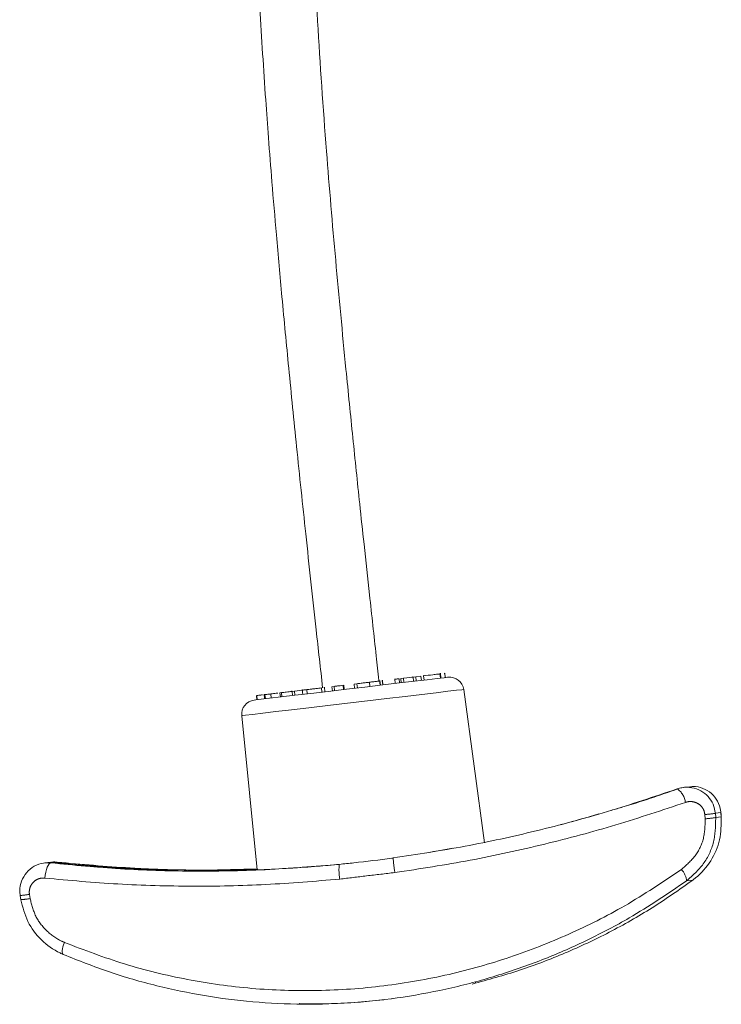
# Model space of a CAD drawing. Header units: millimetres. Extents: x 2 to 601, y 5 to 415.
# Tile 93 of 139: x 481.02 to 485.96, y 181.67 to 188.6. Entities that reach past the tile are written whole.
import ezdxf

# ---------------------------------------------------------------- set-up
doc = ezdxf.new("R2010")
doc.units = ezdxf.units.MM
doc.linetypes.add('PHANTOM', pattern=[12.7, 6.35, -1.27, 1.27, -1.27, 1.27, -1.27])

msp = doc.modelspace()

# ---------------------------------------------------------------- linework, layer by layer
at = {"color": 7, "linetype": 'Continuous', "lineweight": 15}
for p, q in [((483.4798, 183.9379), (483.4833, 183.9081)), ((483.5558, 183.9166), (483.5518, 183.9501)), ((483.5581, 183.9169), (483.5542, 183.9504)), ((483.571, 183.9486), (483.5664, 183.9481)), ((483.571, 183.9486), (483.5746, 183.9188)), ((483.5753, 183.9189), (483.5714, 183.9525)), ((483.6585, 183.9628), (483.6625, 183.9292)), ((483.6895, 183.9626), (483.693, 183.9328)), ((483.7196, 183.9662), (483.7005, 183.9639)), ((483.7005, 183.9639), (483.704, 183.9341)), ((483.7876, 183.9742), (483.7196, 183.9662)), ((483.7196, 183.9662), (483.7231, 183.9364)), ((483.782, 183.9773), (483.7824, 183.9736)), ((483.8067, 183.9765), (483.7876, 183.9742)), ((483.7876, 183.9742), (483.7911, 183.9444)), ((483.8424, 183.9807), (483.8067, 183.9765)), ((483.8067, 183.9765), (483.8102, 183.9467)), ((483.8424, 183.9807), (483.8459, 183.9509)), ((483.8609, 183.9829), (483.8645, 183.9531)), ((483.8635, 183.9832), (483.863, 183.9869)), ((483.9768, 183.9966), (483.9803, 183.9668)), ((483.9838, 183.9672), (483.9798, 184.0007)), ((484.0108, 184.0006), (484.0069, 184.0001)), ((484.0108, 184.0006), (484.0144, 183.9708)), ((482.8611, 183.8648), (482.8503, 183.8635)), ((482.8503, 183.8635), (482.8539, 183.8337)), ((482.8611, 183.8648), (482.8646, 183.835)), ((482.9351, 183.8735), (482.9347, 183.8772)), ((482.9528, 183.8756), (482.9359, 183.8736)), ((482.9359, 183.8736), (482.9394, 183.8438)), ((483.0094, 183.8823), (482.9528, 183.8756)), ((482.9528, 183.8756), (482.9563, 183.8458)), ((483.0076, 183.8858), (483.0115, 183.8523)), ((483.0389, 183.8858), (483.0425, 183.856)), ((483.0746, 183.89), (483.0508, 183.8872)), ((483.1428, 183.898), (483.1463, 183.8682)), ((483.1531, 183.8993), (483.1527, 183.903)), ((483.1675, 183.8707), (483.1635, 183.9043)), ((483.2314, 183.9085), (483.2161, 183.9067)), ((483.2161, 183.9067), (483.2196, 183.8769)), ((483.2314, 183.9085), (483.2349, 183.8787)), ((483.2953, 183.9161), (483.2988, 183.8863)), ((483.299, 183.9165), (483.3025, 183.8867)), ((483.392, 183.9275), (483.3717, 183.9251)), ((483.3717, 183.9251), (483.3752, 183.8953)), ((483.392, 183.9275), (483.3955, 183.8977)), ((484.2903, 182.8085), (484.1437, 183.8872)), ((482.6852, 183.844), (482.6888, 183.8142)), ((482.6869, 183.8442), (482.6905, 183.8144)), ((482.7387, 183.8541), (482.7427, 183.8206)), ((482.7451, 183.8511), (482.7487, 183.8213)), ((482.7861, 183.8559), (482.7897, 183.8261)), ((482.5811, 183.7025), (482.69, 182.6191)), ((485.7332, 183.2027), (485.6906, 183.1977)), ((485.9542, 183.0204), (485.9543, 183.0203)), ((485.9568, 182.9903), (485.9566, 182.9904)), ((484.0682, 182.7704), (483.8989, 182.7391)), ((481.2375, 182.6715), (481.1949, 182.6665)), ((481.2321, 182.67), (481.2184, 182.6684)), ((481.2368, 182.6676), (481.2321, 182.67)), ((481.2505, 182.6722), (481.2368, 182.6706)), ((482.134, 182.6177), (482.1117, 182.6151)), ((482.2049, 182.6135), (482.2295, 182.6164)), ((482.106, 182.6144), (482.0824, 182.6116)), ((482.176, 182.6101), (482.2007, 182.613)), ((481.0225, 182.4377), (481.0224, 182.4376)), ((481.0224, 182.4376), (481.027, 182.4079)), ((483.5742, 181.7035), (483.5805, 181.7042)), ((483.6371, 181.7109), (483.6439, 181.7117))]:
    msp.add_line(p, q, dxfattribs=at)
at = {"color": 7, "linetype": 'PHANTOM', "lineweight": 0}
for p, q in [((485.8435, 182.9771), (485.841, 183.007)), ((485.9542, 183.0204), (485.9148, 183.0157)), ((485.9148, 183.0157), (485.9173, 182.9858)), ((485.9173, 182.9858), (485.9566, 182.9904)), ((485.9566, 182.9904), (485.9542, 183.0204)), ((481.2438, 182.6672), (481.2393, 182.6667)), ((481.2628, 182.6695), (481.2589, 182.669)), ((481.2825, 182.6718), (481.2779, 182.6713)), ((482.137, 182.6179), (482.1131, 182.6151)), ((482.1089, 182.6146), (482.0849, 182.6117)), ((485.7559, 182.5458), (485.7121, 182.5406)), ((481.0875, 182.4454), (481.0921, 182.4157)), ((484.2289, 181.8254), (484.2248, 181.8241))]:
    msp.add_line(p, q, dxfattribs=at)
at = {"color": 7, "linetype": 'Continuous', "lineweight": 15, "flags": 128}
for points in [[(483.3192, 183.8887), (483.4487, 183.904), (483.5747, 183.9189), (483.6926, 183.9328), (483.7981, 183.9453), (483.8875, 183.9558), (483.9574, 183.9641), (484.0055, 183.9698), (484.0299, 183.9726), (484.0329, 183.973)], [(482.6689, 183.8118), (482.6689, 183.8118), (482.6814, 183.8133), (482.7181, 183.8176), (482.7776, 183.8247), (482.8579, 183.8342), (482.956, 183.8458), (483.0683, 183.859), (483.1909, 183.8735), (483.3192, 183.8887)], [(485.9568, 182.9903), (485.955, 183.0113), (485.9543, 183.0203)]]:
    msp.add_lwpolyline(points, dxfattribs=at)
at = {"color": 7, "linetype": 'PHANTOM', "lineweight": 0, "flags": 128}
for points in [[(484.1437, 183.8872), (484.1437, 183.8872), (484.1309, 183.8856), (484.0935, 183.8812), (484.0325, 183.874), (483.95, 183.8643), (483.8486, 183.8523), (483.7316, 183.8385), (483.6027, 183.8232), (483.4661, 183.8071), (483.3262, 183.7906)], [(483.3262, 183.7906), (483.1874, 183.7742), (483.0543, 183.7584), (482.931, 183.7439), (482.8216, 183.7309), (482.7296, 183.7201), (482.658, 183.7116), (482.609, 183.7058), (482.5842, 183.7029), (482.5811, 183.7025)], [(481.2393, 182.6667), (481.2326, 182.665), (481.2257, 182.6591), (481.2189, 182.6492), (481.2126, 182.6358), (481.207, 182.6194), (481.2023, 182.6007), (481.1987, 182.5806), (481.1965, 182.5599)], [(481.3332, 182.1074), (481.3278, 182.0914), (481.3235, 182.0761), (481.3205, 182.062), (481.3188, 182.0495), (481.3185, 182.039), (481.3196, 182.0308), (481.3221, 182.0252), (481.3259, 182.0224)]]:
    msp.add_lwpolyline(points, dxfattribs=at)
at = {"color": 7, "linetype": 'Continuous', "lineweight": 15}
for centre, start, end in [((484.0446, 183.8737), 7.73838, 96.73838), ((482.6806, 183.7125), 96.73838, 185.73838)]:
    msp.add_arc(centre, 0.1, start, end, dxfattribs=at)
at = {"color": 7, "linetype": 'PHANTOM', "lineweight": 0}
for centre, radius, start, end in [((485.5662, 183.0735), 0.1396, 7.8462, 54.72094), ((485.796, 183.7039), 0.6983, 273.68838, 279.78941), ((485.7986, 183.6732), 0.6975, 273.68418, 279.79254), ((484.8028, 182.7827), 1.1585, 184.02126, 189.14042), ((483.6468, 182.6164), 0.3808, 173.9357, 189.61275), ((485.5807, 182.5298), 0.1318, 4.69033, 43.51133), ((480.9886, 182.9946), 0.5581, 273.46961, 280.20622), ((480.9932, 182.9653), 0.5584, 273.47194, 280.20523)]:
    msp.add_arc(centre, radius, start, end, dxfattribs=at)
msp.add_ellipse((482.3265, 192.6131), major_axis=(2.0407, 9.7909), ratio=0.998652, start_param=3.24026, end_param=3.325558, dxfattribs=at)
at = {"color": 7, "linetype": 'Continuous', "lineweight": 15}
for start_param, end_param in [(2.594887, 2.680185), (2.689377, 2.738382)]:
    msp.add_ellipse((482.3147, 192.6117), major_axis=(-4.2663, 9.0458), ratio=0.998652, start_param=start_param, end_param=end_param, dxfattribs=at)
for points, knots in [([(483.5475, 183.951), (483.541, 184.0082), (483.5185, 184.209), (483.4834, 184.5286), (483.4447, 184.8851), (483.4137, 185.1755), (483.3875, 185.4252), (483.3632, 185.6602), (483.339, 185.8984), (483.2724, 186.5698), (483.1898, 187.4667), (483.1122, 188.585), (483.0737, 189.4779), (483.0663, 190.2806), (483.0842, 191.0135), (483.116, 191.7107), (483.1597, 192.4307), (483.2066, 193.1338), (483.2414, 193.6747), (483.2648, 194.0815), (483.2763, 194.2911), (483.2817, 194.4124), (483.2825, 194.4301)], [0, 0, 0, 0, 0.016452, 0.057682, 0.091809, 0.118841, 0.141076, 0.163503, 0.186298, 0.209459, 0.356143, 0.443465, 0.529532, 0.611286, 0.672627, 0.738853, 0.810548, 0.878604, 0.940047, 0.965331, 0.994936, 1, 1, 1, 1]), ([(482.8659, 194.1232), (482.8491, 193.8396), (482.8145, 193.2542), (482.755, 192.3824), (482.7083, 191.5779), (482.6784, 190.8419), (482.6661, 190.1405), (482.6769, 189.4151), (482.7067, 188.7069), (482.7406, 188.1626), (482.7703, 187.7546), (482.7953, 187.4382), (482.8269, 187.0648), (482.8663, 186.6278), (482.9137, 186.1309), (482.9694, 185.575), (483.0339, 184.9611), (483.0953, 184.3956), (483.1357, 184.0349), (483.1509, 183.899)], [0, 0, 0, 0, 0.083118, 0.171617, 0.255741, 0.318936, 0.387171, 0.461016, 0.531196, 0.594595, 0.62062, 0.650911, 0.68747, 0.73028, 0.779323, 0.833548, 0.893768, 0.959983, 1, 1, 1, 1]), ([(483.4798, 183.9379), (483.4701, 183.9367), (483.4508, 183.9344), (483.4242, 183.9313), (483.4041, 183.9289), (483.396, 183.928), (483.392, 183.9275)], [0, 0, 0, 0, 0.280108, 0.559507, 0.779597, 1, 1, 1, 1]), ([(483.5506, 183.9462), (483.5511, 183.9463), (483.5529, 183.9465), (483.5398, 183.9449), (483.5123, 183.9417), (483.4906, 183.9391), (483.4798, 183.9379)], [0, 0, 0, 0, 0.1174185, 0.4596248, 0.7295815, 1, 1, 1, 1]), ([(483.6895, 183.9626), (483.6796, 183.9615), (483.6626, 183.9595), (483.6617, 183.9593), (483.6613, 183.9593)], [0, 0, 0, 0, 0.576271, 1, 1, 1, 1]), ([(483.9768, 183.9966), (483.9747, 183.9963), (483.9705, 183.9958), (483.9588, 183.9944), (483.9437, 183.9927), (483.9105, 183.9887), (483.8829, 183.9855), (483.8609, 183.9829)], [0, 0, 0, 0, 0.125415, 0.250628, 0.375865, 0.501329, 1, 1, 1, 1]), ([(483.9798, 183.9969), (483.9799, 183.997), (483.9808, 183.9971), (483.9786, 183.9968), (483.9768, 183.9966)], [0, 0, 0, 0, 0.170294, 1, 1, 1, 1]), ([(482.9359, 183.8736), (482.9222, 183.872), (482.8976, 183.8691), (482.8723, 183.8661), (482.8611, 183.8648)], [0, 0, 0, 0, 0.560508, 1, 1, 1, 1]), ([(483.0389, 183.8858), (483.0341, 183.8852), (483.0244, 183.8841), (483.014, 183.8828), (483.0085, 183.8822), (483.0084, 183.8822), (483.0084, 183.8822)], [0, 0, 0, 0, 0.267683, 0.535033, 0.802328, 1, 1, 1, 1]), ([(483.1428, 183.898), (483.1314, 183.8967), (483.1171, 183.895), (483.088, 183.8916), (483.0716, 183.8896), (483.0544, 183.8876), (483.0441, 183.8864), (483.0389, 183.8858)], [0, 0, 0, 0, 0.498871, 0.624289, 0.749539, 0.874647, 1, 1, 1, 1]), ([(483.2953, 183.9161), (483.2817, 183.9144), (483.2573, 183.9116), (483.2393, 183.9094), (483.2314, 183.9085)], [0, 0, 0, 0, 0.560491, 1, 1, 1, 1]), ([(482.7277, 183.849), (482.7238, 183.8485), (482.7132, 183.8473), (482.6971, 183.8454), (482.6869, 183.8442)], [0, 0, 0, 0, 0.368062, 1, 1, 1, 1]), ([(482.7861, 183.8559), (482.7762, 183.8547), (482.7583, 183.8526), (482.7492, 183.8515), (482.7451, 183.8511)], [0, 0, 0, 0, 0.558461, 1, 1, 1, 1]), ([(482.8363, 183.8618), (482.8323, 183.8614), (482.8163, 183.8595), (482.799, 183.8574), (482.7861, 183.8559)], [0, 0, 0, 0, 0.252149, 1, 1, 1, 1]), ([(483.6472, 182.7014), (483.8162, 182.7272), (484.1542, 182.7788), (484.6585, 182.8897), (485.159, 183.0232), (485.4842, 183.1327), (485.6468, 183.1875)], [0, 0, 0, 0, 0.24666, 0.493329, 0.746656, 1, 1, 1, 1]), ([(485.6514, 183.188), (485.5236, 183.1433), (485.3689, 183.0893), (485.2091, 183.0441), (485.1813, 183.0363)], [0, 0, 0, 0, 0.826063, 1, 1, 1, 1]), ([(485.6468, 183.1875), (485.6576, 183.1907), (485.6908, 183.2006), (485.7493, 183.1999), (485.814, 183.1771), (485.866, 183.1355), (485.9031, 183.0802), (485.9109, 183.0373), (485.9148, 183.0157)], [0, 0, 0, 0, 0.092638, 0.283638, 0.468405, 0.646672, 0.822507, 1, 1, 1, 1]), ([(485.9542, 183.0204), (485.9536, 183.0257), (485.9506, 183.0535), (485.9332, 183.103), (485.8892, 183.1585), (485.8284, 183.1939), (485.7729, 183.2081), (485.7419, 183.2016), (485.7337, 183.1999)], [0, 0, 0, 0, 0.050155, 0.260732, 0.479034, 0.700659, 0.920328, 1, 1, 1, 1]), ([(485.0957, 183.0118), (485.0143, 182.9876), (484.9257, 182.9613), (484.8357, 182.9378), (484.8284, 182.9359)], [0, 0, 0, 0, 0.91845, 1, 1, 1, 1]), ([(485.7559, 182.5458), (485.7627, 182.5509), (485.8116, 182.5883), (485.888, 182.6766), (485.9548, 182.8274), (485.956, 182.9361), (485.9566, 182.9904)], [0, 0, 0, 0, 0.051012, 0.369879, 0.684454, 1, 1, 1, 1]), ([(483.6472, 182.7014), (483.6444, 182.701), (483.554, 182.6886), (483.423, 182.6724), (483.3021, 182.6601), (483.2681, 182.6566)], [0, 0, 0, 0, 0.022371, 0.725308, 1, 1, 1, 1]), ([(481.0225, 182.4377), (481.0218, 182.443), (481.0182, 182.4708), (481.0236, 182.523), (481.0536, 182.5869), (481.1043, 182.6365), (481.1691, 182.667), (481.2159, 182.6668), (481.2393, 182.6667)], [0, 0, 0, 0, 0.043988, 0.228665, 0.420121, 0.614484, 0.807142, 1, 1, 1, 1]), ([(481.2184, 182.6684), (481.2267, 182.6683), (481.2352, 182.6682), (481.2436, 182.6673), (481.2438, 182.6672)], [0, 0, 0, 0, 0.973076, 1, 1, 1, 1]), ([(481.2589, 182.669), (481.2586, 182.669), (481.2497, 182.67), (481.2408, 182.67), (481.2321, 182.67)], [0, 0, 0, 0, 0.031955, 1, 1, 1, 1]), ([(481.2368, 182.6706), (481.2453, 182.6705), (481.254, 182.6705), (481.2626, 182.6695), (481.2628, 182.6695)], [0, 0, 0, 0, 0.968022, 1, 1, 1, 1]), ([(481.2825, 182.6718), (481.2711, 182.6731), (481.2559, 182.6749), (481.2415, 182.6709), (481.2379, 182.6699)], [0, 0, 0, 0, 0.753448, 1, 1, 1, 1]), ([(482.0849, 182.6117), (482.0774, 182.6119), (481.9282, 182.6154), (481.6451, 182.6279), (481.3756, 182.6543), (481.2438, 182.6672)], [0, 0, 0, 0, 0.026203, 0.524071, 1, 1, 1, 1]), ([(481.2779, 182.6713), (481.2776, 182.6713), (481.2686, 182.6722), (481.2594, 182.6722), (481.2505, 182.6722)], [0, 0, 0, 0, 0.026867, 1, 1, 1, 1]), ([(481.2779, 182.6713), (481.4129, 182.6587), (481.6892, 182.6331), (481.9777, 182.6212), (482.1294, 182.618), (482.137, 182.6179)], [0, 0, 0, 0, 0.4756245, 0.9737994, 1, 1, 1, 1]), ([(482.6894, 182.6247), (482.5655, 182.6209), (482.2665, 182.6116), (481.7952, 182.6264), (481.4534, 182.6567), (481.2825, 182.6718)], [0, 0, 0, 0, 0.26134, 0.630658, 1, 1, 1, 1]), ([(482.1341, 182.6175), (482.135, 182.6177), (482.1359, 182.6179), (482.1369, 182.6179), (482.137, 182.6179)], [0, 0, 0, 0, 0.919752, 1, 1, 1, 1]), ([(483.0246, 182.6358), (482.8857, 182.6273), (482.6072, 182.6102), (482.3251, 182.6083), (482.1817, 182.61), (482.176, 182.6101)], [0, 0, 0, 0, 0.488733, 0.979668, 1, 1, 1, 1]), ([(482.2295, 182.6164), (482.2353, 182.6164), (482.3803, 182.6149), (482.5338, 182.6138), (482.6816, 182.6218), (482.6897, 182.6222)], [0, 0, 0, 0, 0.037843, 0.947518, 1, 1, 1, 1]), ([(483.2681, 182.6566), (483.2162, 182.6518), (483.1302, 182.6437), (483.0546, 182.638), (483.0246, 182.6358)], [0, 0, 0, 0, 0.603535, 1, 1, 1, 1]), ([(482.1089, 182.6146), (482.1088, 182.6146), (482.1078, 182.6146), (482.1069, 182.6144), (482.106, 182.6142)], [0, 0, 0, 0, 0.073339, 1, 1, 1, 1]), ([(485.7121, 182.5406), (485.5798, 182.4506), (485.3569, 182.299), (485.0185, 182.1221), (484.7122, 181.987), (484.3926, 181.874), (484.0601, 181.7836), (483.7194, 181.7186), (483.3694, 181.6794), (483.0147, 181.668), (482.6619, 181.6848), (482.3172, 181.7288), (481.98, 181.7992), (481.6474, 181.8944), (481.4331, 181.9797), (481.3259, 182.0224)], [0, 0, 0, 0, 0.104299, 0.175772, 0.247241, 0.320598, 0.393953, 0.468667, 0.543379, 0.620466, 0.697554, 0.772128, 0.846707, 0.923351, 1, 1, 1, 1]), ([(484.2026, 181.8144), (484.3149, 181.845), (484.5383, 181.9059), (484.8602, 182.0296), (485.1719, 182.1762), (485.4731, 182.3464), (485.6616, 182.4793), (485.7559, 182.5458)], [0, 0, 0, 0, 0.199448, 0.396841, 0.594245, 0.797116, 1, 1, 1, 1]), ([(481.3259, 182.0224), (481.3182, 182.0258), (481.2618, 182.0508), (481.167, 182.1188), (481.0669, 182.2499), (481.0404, 182.3553), (481.0271, 182.408)], [0, 0, 0, 0, 0.051009, 0.369877, 0.684456, 1, 1, 1, 1]), ([(482.9859, 181.6773), (482.9851, 181.6771), (482.9821, 181.6765), (483.0521, 181.6742), (483.1853, 181.6748), (483.3702, 181.6824), (483.5105, 181.697), (483.5805, 181.7043)], [0, 0, 0, 0, 0.090806, 0.314507, 0.541125, 0.770751, 1, 1, 1, 1])]:
    msp.add_open_spline(points, degree=3, knots=knots, dxfattribs=at)
at = {"color": 7, "linetype": 'PHANTOM', "lineweight": 0}
for points, knots in [([(485.7045, 183.0926), (485.5423, 183.0384), (485.2181, 182.9299), (484.7111, 182.7946), (484.1911, 182.6798), (483.8364, 182.6257), (483.6591, 182.5986)], [0, 0, 0, 0, 0.246815, 0.493616, 0.746812, 1, 1, 1, 1]), ([(485.841, 183.007), (485.839, 183.0178), (485.835, 183.0394), (485.816, 183.067), (485.7895, 183.0877), (485.7566, 183.0989), (485.7269, 183.0992), (485.71, 183.0942), (485.7045, 183.0926)], [0, 0, 0, 0, 0.173039, 0.34634, 0.524618, 0.711706, 0.906022, 1, 1, 1, 1]), ([(485.6763, 182.6206), (485.7104, 182.6504), (485.7786, 182.71), (485.8403, 182.8381), (485.8424, 182.9306), (485.8435, 182.9771)], [0, 0, 0, 0, 0.332935, 0.664892, 1, 1, 1, 1]), ([(485.9173, 182.9858), (485.9161, 182.9278), (485.9137, 182.8127), (485.8384, 182.6528), (485.7541, 182.5779), (485.7121, 182.5406)], [0, 0, 0, 0, 0.337375, 0.669612, 1, 1, 1, 1]), ([(481.2393, 182.6667), (481.4017, 182.6512), (481.7264, 182.6202), (482.2307, 182.6051), (482.7454, 182.6131), (483.0939, 182.6421), (483.2681, 182.6566)], [0, 0, 0, 0, 0.246753, 0.493492, 0.746751, 1, 1, 1, 1]), ([(481.3332, 182.1074), (481.4732, 182.0538), (481.7535, 181.9464), (482.1964, 181.84), (482.6513, 181.7757), (483.1152, 181.761), (483.5811, 181.7939), (484.0353, 181.8733), (484.4716, 181.9969), (484.8855, 182.1593), (485.2926, 182.3627), (485.5451, 182.5324), (485.6763, 182.6206)], [0, 0, 0, 0, 0.100705, 0.201686, 0.302344, 0.403479, 0.504957, 0.606083, 0.702532, 0.799278, 0.895762, 1, 1, 1, 1]), ([(481.1965, 182.5599), (481.1847, 182.56), (481.1612, 182.5601), (481.1288, 182.5449), (481.1033, 182.5202), (481.0881, 182.4883), (481.0854, 182.462), (481.0872, 182.448), (481.0875, 182.4454)], [0, 0, 0, 0, 0.195956, 0.391683, 0.587187, 0.776773, 0.957203, 1, 1, 1, 1]), ([(483.2713, 182.5528), (483.0978, 182.5382), (482.7508, 182.509), (482.2289, 182.4992), (481.7083, 182.5127), (481.3671, 182.5442), (481.1965, 182.5599)], [0, 0, 0, 0, 0.246727, 0.493462, 0.746723, 1, 1, 1, 1]), ([(483.6591, 182.5986), (483.5928, 182.591), (483.4634, 182.576), (483.3343, 182.5604), (483.2713, 182.5528)], [0, 0, 0, 0, 0.512384, 1, 1, 1, 1]), ([(481.0921, 182.4157), (481.1028, 182.3735), (481.1243, 182.2889), (481.2053, 182.184), (481.2816, 182.13), (481.327, 182.1102), (481.3332, 182.1074)], [0, 0, 0, 0, 0.313396, 0.627467, 0.948427, 1, 1, 1, 1])]:
    msp.add_open_spline(points, degree=3, knots=knots, dxfattribs=at)

doc.saveas('drawing.dxf')
